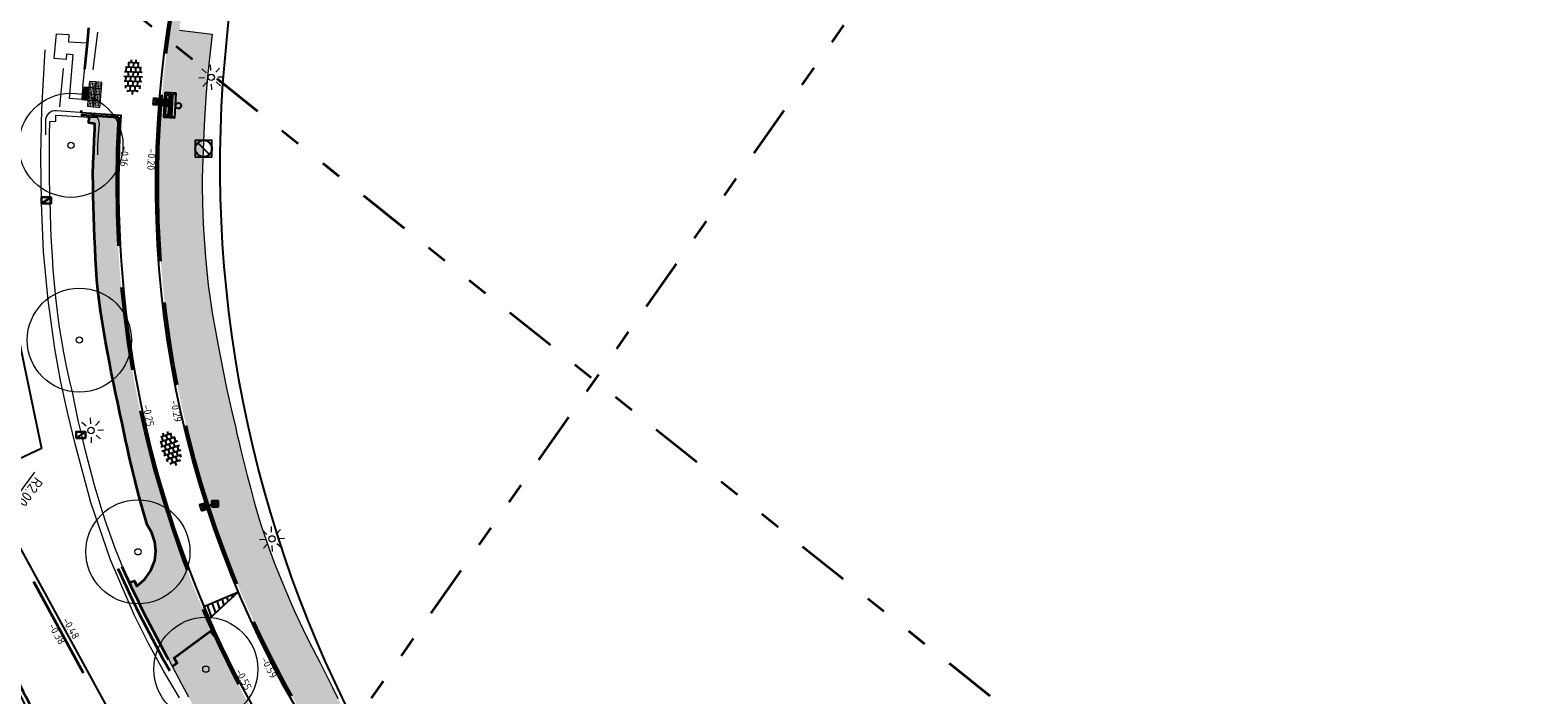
# Model space of a CAD drawing. Header units: metres. Extents: x -1 to 222837, y -2 to 853657.
# Tile 85 of 256: x 110624 to 110696, y 426870 to 426902. Entities that reach past the tile are written whole.
import ezdxf
from ezdxf.enums import TextEntityAlignment as Align

# ---------------------------------------------------------------- set-up
doc = ezdxf.new("R2010")
doc.units = ezdxf.units.M
doc.header["$XCLIPFRAME"] = 0
for name, pattern in [('AL-TEKENBLADGRENS', [11.5, 2.5, -1.5, 1, -1.5, 1, -1.5, 2.5]), ('RI-HWA_KOLKAANSLUITING', [4.3, 2.5, -1.8]), ('VH-OPSLUITBAND_100X200', [16, 8, -2, 4, -2]), ('VH-TROTTOIRBAND_130-150', [15, 5, -2, 2, -2, 2, -2]), ('XX-HIDDEN', [4, 2, -2])]:
    doc.linetypes.add(name, pattern=pattern)
for name, color, linetype, lineweight in [('A-TXT-T25', 7, 'Continuous', 25), ('B-ALG', 8, 'Continuous', 5), ('B-GRN-BOOM', 74, 'Continuous', 15), ('B-GRS-WERKGRENS', 4, 'WERKGRENS', 25), ('B-GV-GR-BOOM-S', 95, 'Continuous', 13), ('B-Lichtmast', 8, 'Continuous', 5), ('B-OI-RI-GWA_KOLK-S', 30, 'Continuous', 30), ('B-WE-IE-TERREINAFSCHEIDING_KUNSTMATIG_HEKWERK-G', 22, 'IE-TERREINAFSCHEIDING-KUNSTMATIG', 13), ('B-WE-RI-PUT_BETON-S', 8, 'Continuous', 25), ('N-WE-GR-BOS-A', 42, 'Continuous', 18), ('N-WE-GR-GROENVOORZIENING-G', 80, 'Continuous', 35), ('N-WE-IE-MEUBILAIR_WEGMEUBILAIR_AFVALBAK-S', 7, 'Continuous', 25), ('N-WE-RI-HWA_KOLK-S', 150, 'Continuous', 25), ('N-WE-VH-KANTOPSLUITING_OPSLUITBAND_100X200-G VOETPAD', 150, 'VH-OPSLUITBAND_100X200', 35), ('N-WE-VH-KANTOPSLUITING_RWSBAND-G', 210, 'VH-TROTTOIRBAND_130-150', 35), ('N-WE-VH-KANTOPSLUITING_VOORKANT OB 100X200', 7, 'Continuous', 25), ('N-WE-VH-KANTOPSLUITING_VOORKANT RWS-BAND', 7, 'Continuous', 25), ('N-WE-VH-MATERIAALGRENS-G', 7, 'XX-HIDDEN', 35), ('N-WE-VH-VERHARDING_ASFALT-G', 7, 'Continuous', 35), ('N-WE-VH-VERHARDING_TEGEL-S', 7, 'Continuous', 25), ('N-WE-VW-BLINDENGELEIDEROUTE-Geleidetegel_G', 30, 'Continuous', 18), ('N-WE-VW-BLINDENGELEIDEROUTE-noppentetegel_G', 30, 'Continuous', 18), ('Openbaar_verlichtingsobject', 1, 'Continuous', 0), ('X-XX-AL-HOOGTELABEL-T25', 7, 'Continuous', 25), ('X-XX-AL-TEKENBLADGRENS-G blad 2', 7, 'AL-TEKENBLADGRENS', 35)]:
    doc.layers.add(name, color=color, linetype=linetype, lineweight=lineweight)
for name, color, linetype in [('Bestaande haag', 102, 'Continuous'), ('N-ONTWERP', 1, 'Continuous'), ('X-REF', 7, 'Continuous')]:
    doc.layers.add(name, color=color, linetype=linetype)
doc.layers.add('N-WE-RI-HWA_KOLKAANSLUITING-G', color=7, linetype='RI-HWA_KOLKAANSLUITING', lineweight=25, true_color=0x0078f0)
doc.styles.add('NLCS-ISO', font='NLCS-ISO.ttf')
doc.styles.add('NLCS-ISO-ANNOTATIEF-T25', font='NLCS-ISO.ttf', dxfattribs={"height": 2.5})
doc.styles.add('NLCS-ISO-M1000-T25', font='NLCS-ISO.ttf')
doc.linetypes.add('IE-TERREINAFSCHEIDING-KUNSTMATIG', pattern='A,4,[82,NLCS.shx,S=0.75,R=90,X=0,Y=0],4,-2', length=10)
doc.linetypes.add('WERKGRENS', pattern='A,2.5,-1,[133,ltypeshp.shx,S=1,R=0,X=-1,Y=0],-1,2.5', length=7)
doc.dimstyles.new('NLCS-ANNOTATIEF-T25-PIJL', dxfattribs={"dimtxt": 2.5, "dimasz": 2.5, "dimexe": 2, "dimexo": 2, "dimgap": 0.7, "dimtad": 1, "dimzin": 0, "dimdsep": 46, "dimtxsty": 'NLCS-ISO-ANNOTATIEF-T25', "dimcen": 0, "dimdle": 2, "dimclrd": 256, "dimclre": 256, "dimclrt": 256, "dimadec": 5, "dimazin": 0, "dimtfac": 1, "dimtofl": 0, "dimtmove": 1, "dimatfit": 0, "dimfxl": 2, "dimfxlon": 1, "dimtfillclr": 254, "dimtolj": 1, "dimtzin": 0, "dimlwd": 18, "dimlwe": 18, "dimarcsym": 0})
picture_1 = doc.add_image_def('image1.ecw', size_in_pixel=(400001, 250001))
picture_2 = doc.add_image_def('image2.ecw', size_in_pixel=(120000, 80000))
pattern_1 = [(0, (0, 0), (0.2, 0.2), [0.24, -0.16]), (90, (0.12, -0.08), (-0.8, 5e-17), [0.16, -0.24]), (90, (0.32, 0.12), (-0.8, 5e-17), [0.16, -0.24]), (90, (0.52, -0.04), (-0.8, 5e-17), [0.08, -0.32]), (90, (0.72, 0.16), (-0.8, 5e-17), [0.08, -0.32])]

# ---------------------------------------------------------------- blocks, each defined once
blk = doc.blocks.new('SVH-TEGEL_300X300_DUN_HALFST-SO')
for p, q in [((-5.66, 0), (-4.5, 0)), ((-4.89, 1.5), (-4.5, 1.5)), ((-4.5, -1.8), (-4.5, 1.8)), ((-4.5, 0.75), (-3, 0.75)), ((-3.7, 2.25), (-3, 2.25)), ((-3, -2.52), (-3, 2.52)), ((-3, 1.5), (-1.5, 1.5)), ((-3, 0), (-1.5, 0)), ((-1.5, -2.87), (-1.5, 2.87)), ((-1.5, 2.25), (0, 2.25)), ((-1.5, 0.75), (0, 0.75)), ((0, -2.97), (0, 2.97)), ((0, 1.5), (1.5, 1.5)), ((0, 0), (1.5, 0)), ((1.5, -2.87), (1.5, 2.87)), ((1.5, 2.25), (3, 2.25)), ((1.5, 0.75), (3, 0.75)), ((3, -2.52), (3, 2.52)), ((3, 1.5), (4.5, 1.5)), ((3, 0), (4.5, 0)), ((4.5, -1.8), (4.5, 1.8)), ((4.5, 0.75), (5.48, 0.75)), ((-4.89, -1.5), (-4.5, -1.5)), ((-4.5, -0.75), (-3, -0.75)), ((-3.7, -2.25), (-3, -2.25)), ((-3, -1.5), (-1.5, -1.5)), ((-1.5, -0.75), (0, -0.75)), ((-1.5, -2.25), (0, -2.25)), ((0, -1.5), (1.5, -1.5)), ((1.5, -0.75), (3, -0.75)), ((1.5, -2.25), (3, -2.25)), ((3, -1.5), (4.5, -1.5)), ((4.5, -0.75), (5.48, -0.75))]:
    blk.add_line(p, q)
at = {"style": 'NLCS-ISO'}
blk.add_attdef('FORMAAT', text='', height=1.8, dxfattribs=at).set_placement((-5.76, 0), align=Align.MIDDLE_RIGHT)
blk.add_attdef('KLEUR', text='', height=1.8, dxfattribs=at).set_placement((5.58, 0), align=Align.MIDDLE_LEFT)
at = {"style": 'NLCS-ISO', "flags": 1}
blk.add_attdef('FUNCTIE', text='', height=1.8, dxfattribs=at).set_placement((0.12, -3.58), align=Align.MIDDLE_CENTER)
blk = doc.blocks.new('SGR-BOOM_01')
at = {"layer": 'B-GRN-BOOM'}
for radius in [2.5, 0.15]:
    blk.add_circle((0, 0), radius, dxfattribs=at)
blk = doc.blocks.new('B-SRI-KOLK_TROTTOIR-SO')
at = {"color": 0}
blk.add_line((-1.125, 0), (1.125, 1.5), dxfattribs=at)
blk.add_3dface([(-1.125, 0), (1.125, 0), (1.125, 1.5), (-1.125, 1.5)], dxfattribs=at)
blk = doc.blocks.new('N-SRI-KOLK_STRAAT_300X300-SO')
h = blk.add_hatch(color=256)
h.dxf.hatch_style = 1
h.paths.add_polyline_path([(0, 0.75), (0.75, 1.5), (-0.75, 1.5)])
h.paths.add_polyline_path([(-0.75, 0), (0.75, 0), (0, 0.75)])
for p, q in [((-0.75, 0), (0.75, 1.5)), ((0.75, 0), (-0.75, 1.5))]:
    blk.add_line(p, q)
at = {"flags": 128}
blk.add_lwpolyline([(-0.75, 0), (0.75, 0), (0.75, 1.5), (-0.75, 1.5)], close=True, dxfattribs=at)
blk = doc.blocks.new('B-SRI-KOLK_STRAAT_300X300-SO')
at = {"color": 0}
for p, q in [((-0.75, 0), (0.75, 1.5)), ((0.75, 0), (-0.75, 1.5))]:
    blk.add_line(p, q, dxfattribs=at)
blk.add_3dface([(-0.75, 0), (0.75, 0), (0.75, 1.5), (-0.75, 1.5)], dxfattribs=at)
blk = doc.blocks.new('afvalbak')
at = {"layer": 'N-WE-IE-MEUBILAIR_WEGMEUBILAIR_AFVALBAK-S', "linetype": 'Continuous'}
for p, q in [((3, -0.68), (-3, -0.68)), ((-2.55, -1.46), (-3, -0.68)), ((-2.55, -1.89), (-3, -3.31)), ((3, -3.31), (-3, -3.31)), ((2.55, -1.46), (-2.55, -1.46)), ((-2.55, -1.89), (-2.55, -1.46)), ((2.55, -1.89), (-2.55, -1.89)), ((-2.26, -2.23), (-2.5, -2.97)), ((2.5, -2.97), (-2.5, -2.97)), ((2.26, -2.23), (-2.26, -2.23)), ((2.26, -2.23), (2.5, -2.97)), ((2.55, -1.46), (3, -0.68)), ((2.55, -1.89), (2.55, -1.46)), ((2.55, -1.89), (3, -3.31))]:
    blk.add_line(p, q, dxfattribs=at)
at = {"layer": 'N-WE-IE-MEUBILAIR_WEGMEUBILAIR_AFVALBAK-S'}
for p, q in [((-3, -0.68), (-3, -3.31)), ((3, -0.68), (3, -3.31))]:
    blk.add_line(p, q, dxfattribs=at)
at = {"layer": 'N-WE-IE-MEUBILAIR_WEGMEUBILAIR_AFVALBAK-S', "linetype": 'Continuous'}
blk.add_ellipse((0, 0), major_axis=(0.481, 0.481), ratio=1, start_param=5.497787, end_param=11.780972, dxfattribs=at)
blk = doc.blocks.new('B-SRI-PUT_BETON-SO')
blk.add_line((-1.41, -1.41), (1.41, 1.41))
at = {"lineweight": -3, "flags": 128}
blk.add_lwpolyline([(2, -2), (2, 2), (-2, 2), (-2, -2)], close=True, dxfattribs=at)
at = {"lineweight": -3}
blk.add_circle((0, 0), 2, dxfattribs=at)
blk = doc.blocks.new('*D1815')
at = {"layer": 'A-TXT-T25', "linetype": 'Continuous', "lineweight": 18, "transparency": 16777216}
blk.add_line((110623.979, 426880.77), (110622.623, 426878.937), dxfattribs=at)
at = {"layer": 'A-TXT-T25', "transparency": 16777216}
blk.add_solid([(110622.69, 426878.887), (110622.556, 426878.987), (110622.326, 426878.535)], dxfattribs=at)
at = {"layer": 'Defpoints', "color": 0, "transparency": 16777216}
for p in [(110622.326, 426878.535), (110621.137, 426876.927)]:
    blk.add_point(p, dxfattribs=at)
at = {"layer": 'A-TXT-T25', "transparency": 16777216, "insert": (110623.763, 426879.823), "char_height": 0.5, "attachment_point": 5, "rotation": 233.51806, "style": 'NLCS-ISO-ANNOTATIEF-T25'}
blk.add_mtext('\\A1;R2.00', dxfattribs=at)
blk = doc.blocks.new('bestaand lichtmast')
at = {"layer": 'B-Lichtmast'}
for p, q in [((-2.22, 2.02), (-1.2, 1.09)), ((-0.08, 1.62), (-0.14, 3)), ((1.09, 1.2), (2.02, 2.22)), ((1.62, 0.08), (3, 0.14)), ((-3, -0.14), (-1.62, -0.08)), ((-2.02, -2.22), (-1.09, -1.2)), ((0.14, -3), (0.08, -1.62)), ((1.2, -1.09), (2.22, -2.02))]:
    blk.add_line(p, q, dxfattribs=at)
blk.add_circle((0, 0), 0.77, dxfattribs=at)
blk = doc.blocks.new('Noppentegel')
at = {"layer": 'N-WE-VW-BLINDENGELEIDEROUTE-noppentetegel_G', "transparency": 33554585, "flags": 128}
blk.add_lwpolyline([(0, 0.3), (0.3, 0.3), (0.3, 0), (0, 0)], close=True, dxfattribs=at)
at = {"layer": 'N-WE-VW-BLINDENGELEIDEROUTE-noppentetegel_G', "transparency": 33554585}
for centre in [(0.075, 0.225), (0.075, 0.15), (0.075, 0.075), (0.15, 0.225), (0.15, 0.15), (0.15, 0.075), (0.225, 0.225), (0.225, 0.15), (0.225, 0.075)]:
    blk.add_circle(centre, 0.01, dxfattribs=at)
blk = doc.blocks.new('Geleidetegel')
at = {"layer": 'N-WE-VW-BLINDENGELEIDEROUTE-Geleidetegel_G', "transparency": 33554585, "flags": 128}
for points in [[(0, 0.3), (0.3, 0.3), (0.3, 0), (0, 0)], [(0.032, 0.292), (0.028, 0.292), (0.028, 0.008), (0.032, 0.008)], [(0.092, 0.292), (0.088, 0.292), (0.088, 0.008), (0.092, 0.008)], [(0.152, 0.292), (0.148, 0.292), (0.148, 0.008), (0.152, 0.008)], [(0.212, 0.292), (0.208, 0.292), (0.208, 0.008), (0.212, 0.008)], [(0.272, 0.292), (0.268, 0.292), (0.268, 0.008), (0.272, 0.008)]]:
    blk.add_lwpolyline(points, close=True, dxfattribs=at)

msp = doc.modelspace()

# ---------------------------------------------------------------- hatches: boundary and pattern name
at = {"layer": 'Bestaande haag', "transparency": 33554508}
h = msp.add_hatch(dxfattribs=at)
h.set_pattern_fill('AGW-GROND_ZAVEL', color=256, scale=0.7, angle=182, style=0, pattern_type=2)
h.set_pattern_definition([(143.37829234, (181666.21004, 479631.22753), (-0.30823968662, 0.05466530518), [0.28, -0.28])])
h.paths.add_polyline_path([(110632.6233, 426872.9141), (110632.599, 426872.902), (110632.442, 426873.135), (110630.69, 426871.831), (110630.827, 426871.596), (110630.602, 426871.432), (110631.065, 426870.548), (110631.3808, 426869.9631), (110631.7018, 426869.3811), (110632.028, 426868.802), (110632.3599, 426868.225), (110632.6969, 426867.651), (110633.039, 426867.08), (110633.4759, 426866.3894), (110633.9259, 426865.7073), (110634.389, 426865.034), (110634.7807, 426864.4853), (110635.1811, 426863.943), (110635.59, 426863.407), (110635.9921, 426862.8752), (110636.3975, 426862.3459), (110636.806, 426861.819), (110637.2152, 426861.2978), (110637.6275, 426860.7792), (110638.043, 426860.263), (110638.457, 426859.7348), (110638.8784, 426859.2124), (110639.307, 426858.696), (110639.7381, 426858.191), (110640.1761, 426857.6919), (110640.621, 426857.199), (110641.0641, 426856.6908), (110641.5175, 426856.1917), (110641.981, 426855.702), (110642.5521, 426855.125), (110643.1373, 426854.5623), (110643.736, 426854.014), (110644.2238, 426853.5634), (110644.7189, 426853.1207), (110645.221, 426852.686), (110645.7319, 426852.258), (110646.2496, 426851.8383), (110646.774, 426851.427), (110647.3975, 426850.9032), (110647.946, 426850.492), (110648.0823, 426850.3737), (110648.2179, 426850.2547), (110648.353, 426850.135), (110648.6156, 426849.9304), (110648.8762, 426849.7234), (110649.135, 426849.514), (110649.3957, 426849.2991), (110649.6544, 426849.0817), (110649.911, 426848.862), (110650.1672, 426848.639), (110650.4266, 426848.4196), (110650.689, 426848.204), (110650.9429, 426848.0012), (110651.1996, 426847.8018), (110651.459, 426847.606), (110651.716, 426847.3831), (110651.9773, 426847.1654), (110652.243, 426846.953), (110652.5065, 426846.7508), (110652.7738, 426846.5538), (110653.045, 426846.362), (110653.2993, 426846.1533), (110653.554, 426845.9449), (110653.809, 426845.737), (110654.0736, 426845.5219), (110654.3386, 426845.3072), (110654.604, 426845.093), (110654.7437, 426845.0001), (110655.1253, 426845.4728), (110649.012, 426850.407), (110648.4963, 426850.8314), (110647.9853, 426851.2614), (110647.479, 426851.697), (110646.9792, 426852.1366), (110646.4841, 426852.5816), (110645.994, 426853.032), (110645.4951, 426853.4851), (110645.0087, 426853.9516), (110644.535, 426854.431), (110644.0766, 426854.9207), (110643.6315, 426855.4224), (110643.2, 426855.936), (110642.7617, 426856.4391), (110642.3326, 426856.9502), (110641.913, 426857.469), (110641.5018, 426857.9969), (110641.1005, 426858.5323), (110640.709, 426859.075), (110640.3159, 426859.6136), (110639.9276, 426860.1556), (110639.544, 426860.701), (110639.1696, 426861.2434), (110638.7999, 426861.7891), (110638.435, 426862.338), (110638.0723, 426862.9146), (110637.7196, 426863.4973), (110637.377, 426864.086), (110637.0497, 426864.6713), (110636.7323, 426865.262), (110636.425, 426865.858), (110636.119, 426866.4523), (110635.9779, 426866.7269, -0.0338756)])
at = {"layer": 'N-ONTWERP'}
h = msp.add_hatch(dxfattribs=at)
h.set_pattern_fill('LINE', color=256, scale=0.08, angle=109.164147)
h.set_pattern_definition([(109.16415, (110744.19391, 426867.27366), (-0.2399238, -0.083382), [])])
h.paths.add_polyline_path([(110633.772, 426875.0196), (110632.3693, 426873.7261), (110632.1144, 426874.318)])
at = {"layer": 'N-WE-GR-BOS-A', "transparency": 33554559}
h = msp.add_hatch(dxfattribs=at)
h.set_pattern_fill('AGR-BOSPLANTSOEN', color=102, scale=0.2, style=0, pattern_type=2)
h.set_pattern_definition(pattern_1)
h.paths.add_polyline_path([(110631.587, 426884.62), (110631.4478, 426885.2728), (110631.3111, 426885.9261), (110631.177, 426886.58), (110631.0453, 426887.2308), (110630.9276, 426887.8842), (110630.824, 426888.54), (110630.734, 426889.2013), (110630.6584, 426889.8644), (110630.597, 426890.529), (110630.5497, 426891.1965), (110630.51, 426891.8646), (110630.478, 426892.533), (110630.4538, 426893.1975), (110630.4371, 426893.8622), (110630.428, 426894.527), (110630.4369, 426895.1924), (110630.4509, 426895.8578), (110630.47, 426896.523), (110630.4945, 426897.1956), (110630.5241, 426897.8679), (110630.559, 426898.54), (110630.6179, 426899.2126), (110630.6832, 426899.8846), (110630.755, 426900.556), (110630.8309, 426901.2078), (110630.9129, 426901.8588), (110631.001, 426902.509), (110631.1054, 426903.1784), (110631.21, 426903.8477), (110631.315, 426904.517), (110631.4174, 426905.1677), (110631.52, 426905.8184), (110631.623, 426906.469), (110631.7441, 426907.1203), (110631.8718, 426907.7703), (110632.006, 426908.419), (110632.1478, 426909.0712), (110632.2961, 426909.7218), (110632.3796, 426910.0718, 0.2300297), (110638.3262, 426866.7844), (110638.254, 426866.921), (110637.947, 426867.515), (110637.6407, 426868.1093), (110637.335, 426868.704), (110637.032, 426869.295), (110636.7297, 426869.8863), (110636.428, 426870.478), (110636.1406, 426871.0826), (110635.8532, 426871.6873), (110635.566, 426872.292), (110635.2806, 426872.8933), (110634.9952, 426873.4946), (110634.71, 426874.096), (110634.4409, 426874.7138), (110634.1842, 426875.3369), (110633.94, 426875.965), (110633.7124, 426876.5864), (110633.4971, 426877.2122), (110633.294, 426877.842), (110633.0975, 426878.4754), (110632.9099, 426879.1114), (110632.731, 426879.75), (110632.5615, 426880.3891), (110632.4008, 426881.0305), (110632.249, 426881.674), (110632.0225, 426882.6547), (110631.8018, 426883.6367)])
h = msp.add_hatch(dxfattribs=at)
h.set_pattern_fill('AGR-BOSPLANTSOEN', color=102, scale=0.2, style=0, pattern_type=2)
h.set_pattern_definition(pattern_1)
h.paths.add_polyline_path([(110633.0521, 426885.5401), (110632.9224, 426886.1974), (110632.799, 426886.856), (110632.6951, 426887.3779), (110632.5991, 426887.9012), (110632.511, 426888.426), (110632.4106, 426889.093), (110632.3229, 426889.7617), (110632.248, 426890.432), (110632.1897, 426891.096), (110632.1397, 426891.7607), (110632.098, 426892.426), (110632.0646, 426893.0947), (110632.0396, 426893.7637), (110632.023, 426894.433), (110632.0337, 426894.8991), (110632.0464, 426895.3651), (110632.061, 426895.831), (110632.0909, 426896.6389), (110632.1265, 426897.4466), (110632.168, 426898.254), (110632.2239, 426899.0104), (110632.2886, 426899.7661), (110632.362, 426900.521), (110632.4078, 426900.9517), (110632.4565, 426901.382), (110632.508, 426901.812), (110630.9327, 426902.0049), (110630.9129, 426901.8588), (110630.8309, 426901.2078), (110630.755, 426900.556), (110630.6832, 426899.8846), (110630.6179, 426899.2126), (110630.559, 426898.54), (110630.5241, 426897.8679), (110630.4945, 426897.1956), (110630.47, 426896.523), (110630.4509, 426895.8578), (110630.4369, 426895.1924), (110630.428, 426894.527), (110630.4371, 426893.8622), (110630.4538, 426893.1975), (110630.478, 426892.533), (110630.51, 426891.8646), (110630.5497, 426891.1965), (110630.597, 426890.529), (110630.6584, 426889.8644), (110630.734, 426889.2013), (110630.824, 426888.54), (110630.9276, 426887.8842), (110631.0453, 426887.2308), (110631.177, 426886.58), (110631.3111, 426885.9261), (110631.4478, 426885.2728), (110631.587, 426884.62), (110631.8018, 426883.6367), (110632.0225, 426882.6547), (110632.249, 426881.674), (110632.4008, 426881.0305), (110632.5615, 426880.3891), (110632.731, 426879.75), (110632.9099, 426879.1114), (110633.0975, 426878.4754), (110633.294, 426877.842), (110633.4971, 426877.2122), (110633.7124, 426876.5864), (110633.94, 426875.965), (110634.1842, 426875.3369), (110634.4409, 426874.7138), (110634.71, 426874.096), (110634.9952, 426873.4946), (110635.2806, 426872.8933), (110635.566, 426872.292), (110635.8532, 426871.6873), (110636.1406, 426871.0826), (110636.428, 426870.478), (110636.7297, 426869.8863), (110637.032, 426869.295), (110637.335, 426868.704), (110637.6407, 426868.1093), (110637.947, 426867.515), (110638.254, 426866.921), (110638.3262, 426866.7844, 0.0743261), (110648.2627, 426855.8383), (110650.312, 426854.163), (110649.855, 426854.5513), (110649.4026, 426854.945), (110648.955, 426855.344), (110648.4783, 426855.7796), (110648.0073, 426856.2213), (110647.542, 426856.669), (110647.1872, 426857.0545), (110646.8359, 426857.4432), (110646.488, 426857.835), (110646.0071, 426858.3884), (110645.533, 426858.9478), (110645.066, 426859.513), (110644.6634, 426860.0148), (110644.2684, 426860.5225), (110643.881, 426861.036), (110643.4939, 426861.5656), (110643.1148, 426862.1009), (110642.744, 426862.642), (110642.3689, 426863.1829), (110642.0019, 426863.7292), (110641.643, 426864.281), (110641.3084, 426864.812), (110640.9814, 426865.3477), (110640.662, 426865.888), (110640.3388, 426866.4689), (110640.0202, 426867.0522), (110639.706, 426867.638), (110639.4006, 426868.218), (110639.0996, 426868.8004), (110638.803, 426869.385), (110638.5469, 426869.9038), (110638.2893, 426870.4218), (110638.03, 426870.939), (110637.691, 426871.6094), (110637.3493, 426872.2784), (110637.005, 426872.946), (110636.7311, 426873.521), (110636.4651, 426874.0997), (110636.207, 426874.682), (110635.9602, 426875.2601), (110635.7211, 426875.8415), (110635.49, 426876.426), (110635.2615, 426877.0331), (110635.0468, 426877.6452), (110634.846, 426878.262), (110634.6749, 426878.829), (110634.5155, 426879.3994), (110634.368, 426879.973), (110634.1934, 426880.6123), (110634.0267, 426881.2536), (110633.868, 426881.897), (110633.7832, 426882.2554), (110633.7009, 426882.6144), (110633.621, 426882.974), (110633.4708, 426883.6093), (110633.3264, 426884.246), (110633.188, 426884.884)])
h = msp.add_hatch(dxfattribs=at)
h.set_pattern_fill('AGR-BOSPLANTSOEN', color=102, scale=0.2, style=0, pattern_type=2)
h.set_pattern_definition(pattern_1)
edge = h.paths.add_edge_path()
edge.add_line((110632.599, 426872.902), (110632.6233, 426872.9141))
edge.add_arc((110679.909, 426894.549), 52, 176.396518, 204.585796, ccw=False)
edge.add_line((110628.0118, 426897.8172), (110627.1653, 426897.8621))
edge.add_line((110627.1653, 426897.8621), (110626.9791, 426897.8266))
edge.add_line((110626.9791, 426897.8266), (110626.986, 426897.816))
edge.add_line((110626.986, 426897.816), (110626.601, 426897.821))
edge.add_line((110626.601, 426897.821), (110626.586, 426897.549))
edge.add_line((110626.586, 426897.549), (110626.877, 426897.513))
edge.add_line((110626.877, 426897.513), (110626.871, 426897.263))
edge.add_line((110626.871, 426897.263), (110626.8432, 426896.7165))
edge.add_line((110626.8432, 426896.7165), (110626.819, 426896.1698))
edge.add_line((110626.819, 426896.1698), (110626.7982, 426895.623))
edge.add_line((110626.7982, 426895.623), (110626.781, 426895.076))
edge.add_line((110626.781, 426895.076), (110626.787, 426894.5674))
edge.add_line((110626.787, 426894.5674), (110626.7959, 426894.0589))
edge.add_line((110626.7959, 426894.0589), (110626.808, 426893.5504))
edge.add_line((110626.808, 426893.5504), (110626.823, 426893.042))
edge.add_line((110626.823, 426893.042), (110626.8408, 426892.5403))
edge.add_line((110626.8408, 426892.5403), (110626.8616, 426892.0387))
edge.add_line((110626.8616, 426892.0387), (110626.8853, 426891.5373))
edge.add_line((110626.8853, 426891.5373), (110626.912, 426891.036))
edge.add_line((110626.912, 426891.036), (110626.94, 426890.5301))
edge.add_line((110626.94, 426890.5301), (110626.9775, 426890.0249))
edge.add_line((110626.9775, 426890.0249), (110627.0245, 426889.5205))
edge.add_line((110627.0245, 426889.5205), (110627.081, 426889.017))
edge.add_line((110627.081, 426889.017), (110627.1456, 426888.5237))
edge.add_line((110627.1456, 426888.5237), (110627.2194, 426888.0316))
edge.add_line((110627.2194, 426888.0316), (110627.3022, 426887.541))
edge.add_line((110627.3022, 426887.541), (110627.394, 426887.052))
edge.add_line((110627.394, 426887.052), (110627.4802, 426886.5571))
edge.add_line((110627.4802, 426886.5571), (110627.5705, 426886.063))
edge.add_line((110627.5705, 426886.063), (110627.6647, 426885.5696))
edge.add_line((110627.6647, 426885.5696), (110627.763, 426885.077))
edge.add_line((110627.763, 426885.077), (110627.8648, 426884.5875))
edge.add_line((110627.8648, 426884.5875), (110627.9706, 426884.0988))
edge.add_line((110627.9706, 426884.0988), (110628.0803, 426883.6109))
edge.add_line((110628.0803, 426883.6109), (110628.194, 426883.124))
edge.add_line((110628.194, 426883.124), (110628.2717, 426882.7217))
edge.add_line((110628.2717, 426882.7217), (110628.3529, 426882.32))
edge.add_line((110628.3529, 426882.32), (110628.4377, 426881.9191))
edge.add_line((110628.4377, 426881.9191), (110628.526, 426881.519))
edge.add_line((110628.526, 426881.519), (110628.6621, 426880.9332))
edge.add_line((110628.6621, 426880.9332), (110628.8058, 426880.3492))
edge.add_line((110628.8058, 426880.3492), (110628.9571, 426879.7671))
edge.add_line((110628.9571, 426879.7671), (110629.116, 426879.187))
edge.add_line((110629.116, 426879.187), (110629.383, 426878.238))
edge.add_line((110629.383, 426878.238), (110629.6146, 426877.8523))
edge.add_line((110629.6146, 426877.8523), (110629.7564, 426877.4253))
edge.add_line((110629.7564, 426877.4253), (110629.8016, 426876.9777))
edge.add_line((110629.8016, 426876.9777), (110629.748, 426876.531))
edge.add_line((110629.748, 426876.531), (110629.5696, 426876.0497))
edge.add_line((110629.5696, 426876.0497), (110629.2771, 426875.6279))
edge.add_line((110629.2771, 426875.6279), (110628.889, 426875.292))
edge.add_line((110628.889, 426875.292), (110628.781, 426875.557))
edge.add_line((110628.781, 426875.557), (110628.506, 426875.476))
edge.add_line((110628.506, 426875.476), (110628.5115, 426875.4627))
edge.add_line((110628.5115, 426875.4627), (110630.602, 426871.432))
edge.add_line((110630.602, 426871.432), (110630.827, 426871.596))
edge.add_line((110630.827, 426871.596), (110630.69, 426871.831))
edge.add_line((110630.69, 426871.831), (110632.442, 426873.135))
edge.add_line((110632.442, 426873.135), (110632.599, 426872.902))
edge = h.paths.add_edge_path()
edge.add_line((110643.6315, 426855.4224), (110643.8326, 426855.1957))
edge.add_line((110643.8326, 426855.1957), (110644.6923, 426856.2895))
edge.add_arc((110679.909, 426894.549), 52, 212.346542, 227.371321, ccw=False)
edge.add_line((110635.9779, 426866.7269), (110636.119, 426866.4523))
edge.add_line((110636.119, 426866.4523), (110636.425, 426865.858))
edge.add_line((110636.425, 426865.858), (110636.7323, 426865.262))
edge.add_line((110636.7323, 426865.262), (110637.0497, 426864.6713))
edge.add_line((110637.0497, 426864.6713), (110637.377, 426864.086))
edge.add_line((110637.377, 426864.086), (110637.7196, 426863.4973))
edge.add_line((110637.7196, 426863.4973), (110638.0723, 426862.9146))
edge.add_line((110638.0723, 426862.9146), (110638.435, 426862.338))
edge.add_line((110638.435, 426862.338), (110638.7999, 426861.7891))
edge.add_line((110638.7999, 426861.7891), (110639.1696, 426861.2434))
edge.add_line((110639.1696, 426861.2434), (110639.544, 426860.701))
edge.add_line((110639.544, 426860.701), (110639.9276, 426860.1556))
edge.add_line((110639.9276, 426860.1556), (110640.3159, 426859.6136))
edge.add_line((110640.3159, 426859.6136), (110640.709, 426859.075))
edge.add_line((110640.709, 426859.075), (110641.1005, 426858.5323))
edge.add_line((110641.1005, 426858.5323), (110641.5018, 426857.9969))
edge.add_line((110641.5018, 426857.9969), (110641.913, 426857.469))
edge.add_line((110641.913, 426857.469), (110642.3326, 426856.9502))
edge.add_line((110642.3326, 426856.9502), (110642.7617, 426856.4391))
edge.add_line((110642.7617, 426856.4391), (110643.2, 426855.936))
edge.add_line((110643.2, 426855.936), (110643.6315, 426855.4224))

# ---------------------------------------------------------------- linework, layer by layer
at = {"layer": 'B-ALG', "flags": 128}
msp.add_lwpolyline([(110626.2502, 426898.6702), (110625.6504, 426898.7227), (110625.834, 426900.819), (110625.5206, 426900.849), (110625.494, 426900.5897), (110624.9143, 426900.6494), (110625.0359, 426901.8362), (110625.63, 426901.7927), (110625.6022, 426901.4522), (110626.51, 426901.3947), (110626.278, 426899.2897), (110626.2935, 426899.2687)], dxfattribs=at)
at = {"layer": 'B-ALG'}
for points in [[(110630.932, 426902.005), (110632.508, 426901.812), (110632.4565, 426901.382), (110632.4078, 426900.9517), (110632.362, 426900.521), (110632.2886, 426899.7661), (110632.2239, 426899.0104), (110632.168, 426898.254), (110632.1265, 426897.4466), (110632.0909, 426896.6389), (110632.061, 426895.831), (110632.0464, 426895.3651), (110632.0337, 426894.8991), (110632.023, 426894.433), (110632.0396, 426893.7637), (110632.0646, 426893.0947), (110632.098, 426892.426), (110632.1397, 426891.7607), (110632.1897, 426891.096), (110632.248, 426890.432), (110632.3229, 426889.7617), (110632.4106, 426889.093), (110632.511, 426888.426), (110632.5991, 426887.9012), (110632.6951, 426887.3779), (110632.799, 426886.856), (110632.9224, 426886.1974), (110633.0521, 426885.5401), (110633.188, 426884.884), (110633.3264, 426884.246), (110633.4708, 426883.6093), (110633.621, 426882.974), (110633.7009, 426882.6144), (110633.7832, 426882.2554), (110633.868, 426881.897), (110634.0267, 426881.2536), (110634.1934, 426880.6123), (110634.368, 426879.973), (110634.5155, 426879.3994), (110634.6749, 426878.829), (110634.846, 426878.262), (110635.0468, 426877.6452), (110635.2615, 426877.0331), (110635.49, 426876.426), (110635.7211, 426875.8415), (110635.9602, 426875.2601), (110636.207, 426874.682), (110636.4651, 426874.0997), (110636.7311, 426873.521), (110637.005, 426872.946), (110637.3493, 426872.2784), (110637.691, 426871.6094), (110638.03, 426870.939), (110638.2893, 426870.4218), (110638.5469, 426869.9038)], [(110630.933, 426869.929), (110630.1652, 426871.2198), (110629.4469, 426872.5388), (110628.779, 426873.884), (110627.63, 426876.5631), (110626.681, 426879.3194), (110625.937, 426882.138), (110625.5605, 426883.6495), (110625.2327, 426885.1724), (110624.954, 426886.705), (110624.6276, 426889.0264), (110624.4138, 426891.3609), (110624.313, 426893.703), (110624.2824, 426895.9599), (110624.3241, 426898.2167), (110624.481, 426901.06)], [(110627.0132, 426896.0202), (110627.0254, 426896.4962), (110627.043, 426896.972), (110627.096, 426897.498), (110627.0886, 426897.5832), (110627.0673, 426897.6661), (110627.0328, 426897.7444), (110626.986, 426897.816), (110626.9082, 426897.8965), (110626.8149, 426897.9586), (110626.7106, 426897.9994), (110626.6, 426898.017), (110625.034, 426898.127), (110624.9321, 426898.1285), (110624.8321, 426898.1084), (110624.7387, 426898.0676), (110624.656, 426898.008), (110624.5854, 426897.929), (110624.5339, 426897.8364), (110624.5039, 426897.7347), (110624.497, 426897.629), (110624.5, 426896.969)], [(110631.3808, 426869.9631), (110631.065, 426870.548), (110630.602, 426871.432), (110628.5115, 426875.4627), (110628.3782, 426875.7825), (110628.2532, 426876.0902), (110628.131, 426876.399), (110627.8881, 426877.0214), (110627.6568, 426877.6481), (110627.437, 426878.279), (110627.2289, 426878.9137), (110627.0326, 426879.5521), (110626.848, 426880.194), (110626.6278, 426880.995), (110626.4204, 426881.7994), (110626.226, 426882.607), (110626.0808, 426883.2509), (110625.9438, 426883.8966), (110625.815, 426884.544), (110625.6604, 426885.2017), (110625.5181, 426885.8621), (110625.388, 426886.525), (110625.272, 426887.1797), (110625.168, 426887.8365), (110625.076, 426888.495), (110625.0015, 426889.1611), (110624.9362, 426889.8281), (110624.88, 426890.496), (110624.8333, 426891.1595), (110624.7956, 426891.8235), (110624.767, 426892.488), (110624.7387, 426893.3075), (110624.7174, 426894.1272), (110624.703, 426894.947), (110624.6964, 426895.6163), (110624.6944, 426896.2857), (110624.697, 426896.955), (110624.71, 426897.614), (110625.001, 426897.635), (110624.996, 426897.915), (110626.601, 426897.821), (110626.986, 426897.816)]]:
    msp.add_lwpolyline(points, dxfattribs=at)
at = {"layer": 'B-GRS-WERKGRENS', "flags": 128}
msp.add_lwpolyline([(110696.0424, 426984.6552), (110683.8611, 426993.0575), (110681.5434, 426989.648), (110647.8047, 426943.6556), (110640.0829, 426933.4366), (110631.1128, 426920.9005, 0.1052077), (110625.3199, 426903.2705), (110623.1195, 426903.1135), (110622.8302, 426899.1404), (110622.8257, 426889.069), (110624.314, 426881.9131), (110619.9478, 426879.8593), (110610.3848, 426873.2075), (110605.3942, 426863.2003), (110609.4478, 426861.4866), (110615.1856, 426858.5041), (110624.3283, 426850.7908), (110624.9802, 426851.6022), (110633.8741, 426844.4563), (110643.0504, 426836.1435), (110655.3674, 426823.3669), (110656.8702, 426821.845), (110655.5569, 426820.1319), (110651.9971, 426815.8251), (110661.0857, 426808.031), (110673.7143, 426797.8916), (110678.9933, 426800.935), (110682.0087, 426797.6368), (110681.3441, 426795.8887), (110682.3406, 426793.9995), (110688.6092, 426792.8127), (110694.4162, 426788.3905), (110707.3498, 426779.7534), (110715.9972, 426773.9651), (110732.7151, 426767.339), (110745.7247, 426763.2028), (110771.1914, 426758.373, 0.0609615), (110771.6742, 426758.3185), (110776.6174, 426758.3652, 0.2032449), (110778.0492, 426758.9882), (110779.3918, 426760.4028), (110780.9873, 426760.4434), (110817.1705, 426756.6066), (110816.6589, 426751.3461), (110815.9469, 426746.519), (110856.8361, 426742.5539), (110868.464, 426743.0015), (110903.6966, 426739.1644), (110904.3848, 426743.7349), (110908.755, 426743.0671), (110933.5332, 426740.8075), (110948.0408, 426738.8473), (110947.4256, 426740.8728), (110946.1413, 426744.2355), (110945.7955, 426745.6803), (110945.6322, 426748.1471), (110946.284, 426749.2657), (110950.55, 426751.1074), (110955.1425, 426754.8833), (110957.03, 426770.6443, -0.1858071), (110962.3439, 426783.753), (110989.6664, 426800.1273), (111094.2752, 426788.8928), (111096.9393, 426786.2536), (111113.387, 426770.3931), (111118.0944, 426765.9923), (111122.4936, 426760.6996), (111125.9314, 426762.8446), (111132.5526, 426748.3003), (111130.756, 426746.1019), (111135.8274, 426730.5828), (111138.6736, 426726.3465), (111145.5036, 426725.3036), (111154.9471, 426706.8249), (111165.7603, 426690.152), (111168.851, 426684.8194, -0.4623624), (111168.5963, 426684.1014), (111167.0071, 426683.4965, 0.420484), (111166.7216, 426682.8413), (111168.1987, 426679.1971, 0.4081062), (111168.8402, 426678.9177), (111171.0563, 426679.7624, -0.3865109), (111171.6824, 426679.5171), (111181.5181, 426659.6501, -0.0508334), (111182.4436, 426652.4704), (111182.0314, 426643.923, 0.1424738), (111183.8712, 426635.0932), (111183.4465, 426634.9245, 0.4355486), (111183.181, 426634.2421), (111186.4656, 426627.4501, 0.391009), (111187.0968, 426627.2017), (111187.7695, 426627.4631, -0.6217047), (111188.6778, 426626.8695), (111191.3536, 426623.2086), (111193.4941, 426621.7053, 0.0312453), (111201.9852, 426616.7325), (111203.0999, 426614.7511), (111204.682, 426609.1244), (111214.9386, 426601.3343), (111217.1204, 426598.7395), (111225.8995, 426589.0359), (111234.1322, 426582.7269), (111239.4891, 426579.6722), (111245.6835, 426577.3486), (111253.4749, 426571.9169), (111263.6, 426564.0526), (111282.5854, 426548.9024), (111301.6692, 426532.7467, 0.3053725), (111302.2245, 426532.6856), (111306.0353, 426534.6841, -0.2980823), (111306.5802, 426534.6315), (111324.4609, 426520.2968), (111328.5947, 426517.3176), (111334.5617, 426512.1897), (111347.6676, 426496.9046), (111348.8032, 426495.5161), (111350.8304, 426490.6816), (111350.3674, 426489.5288), (111350.1567, 426488.113), (111358.3017, 426484.7489), (111354.8474, 426480.6644), (111368.3123, 426468.1831), (111377.3553, 426476.996, 0.1363374), (111383.9435, 426482.7516), (111385.2075, 426486.335, 0.1290898), (111392.5323, 426491.085), (111402.9598, 426500.6813), (111414.8163, 426512.1936), (111417.8476, 426515.9853), (111419.2589, 426514.9338), (111421.3759, 426518.0123), (111420.2224, 426518.9196), (111422.81, 426522.1924), (111426.863, 426530.0682, 0.0350706), (111434.8335, 426544.8206), (111439.2413, 426554.0134, -0.0523081), (111448.8827, 426568.1194, -0.040521), (111456.7487, 426576.4924, -0.0466952), (111473.4248, 426590.6198), (111485.5951, 426597.7662, -0.0126767), (111492.9285, 426600.958), (111508.0649, 426606.5204, 0.4105065), (111508.3639, 426607.1562), (111505.5678, 426615.0734, 0.4168207), (111504.9257, 426615.3769, 0.0905865), (111453.5553, 426585.3427, 0.0753554), (111438.7111, 426569.8858), (111431.5958, 426575.2906), (111449.9864, 426597.6332, -0.0167918), (111466.0879, 426610.5482, -0.0557367), (111491.1449, 426625.909), (111496.7623, 426628.282), (111500.0134, 426627.408), (111496.8382, 426635.2441, 0.4365131), (111496.1526, 426635.5043), (111483.8851, 426629.4186), (111469.1011, 426620.6492), (111459.7603, 426613.6987), (111449.6345, 426605.6254), (111441.1156, 426596.9369), (111429.1984, 426582.1603), (111431.0516, 426580.4575), (111406.3855, 426549.5491), (111397.0353, 426537.6586), (111395.2825, 426538.9636), (111392.9955, 426535.9501), (111394.7182, 426534.652), (111385.0563, 426522.0908), (111383.9989, 426523.6376), (111382.3412, 426528.1461), (111377.4375, 426522.2271), (111374.2352, 426518.6692), (111371.5931, 426517.349), (111368.7588, 426516.8835, -0.1652702), (111368.4414, 426516.9363), (111351.2649, 426526.1508), (111324.3951, 426546.666, -0.3657024), (111324.2558, 426547.2959), (111327.3573, 426553.7283), (111318.6307, 426557.5297), (111316.993, 426553.8053, -0.292044), (111316.5453, 426553.5067), (111315.0912, 426553.4777, -0.1776704), (111314.7655, 426553.5899), (111310.1408, 426557.3558), (111311.2887, 426558.5858), (111304.2587, 426562.7405), (111301.5045, 426560.4492), (111295.9509, 426564.4743), (111281.0543, 426575.6912), (111258.9288, 426592.957), (111249.3591, 426601.8548, -0.343865), (111248.8513, 426603.8594), (111251.0811, 426609.1697), (111244.5637, 426612.1342), (111243.3013, 426609.3809, -0.38751), (111240.247, 426608.7097), (111235.9586, 426611.3734), (111222.8523, 426621.7349, -0.1019607), (111210.3565, 426637.5663), (111200.0165, 426658.1073), (111201.4139, 426658.6408), (111199.3001, 426663.2598), (111197.9906, 426662.7333), (111191.4076, 426676.6319), (111174.4849, 426716.3816), (111175.4097, 426716.7231), (111171.0205, 426729.4174), (111175.0412, 426731.185), (111170.1325, 426742.3426), (111166.2238, 426740.4392, -0.410464), (111165.5682, 426740.6918), (111138.6135, 426800.3934), (111133.3697, 426808.996), (111125.2446, 426812.7715), (111122.0804, 426814.7113), (111120.4075, 426811.7274), (111112.4651, 426815.0539), (111113.977, 426818.0228), (111102.5934, 426823.5257), (111102.2145, 426825.6444), (111101.5386, 426826.104), (111098.4509, 426820.0386), (111098.1228, 426816.7559, -0.4783147), (111097.1304, 426815.9869), (111079.7528, 426814.8965), (111037.4827, 426818.9619), (111036.1483, 426820.676), (111025.3219, 426821.8651, -0.5882687), (111024.7204, 426822.5699), (111025.1154, 426826.7463), (111011.1397, 426828.3732), (111010.5098, 426823.377), (110975.0569, 426827.1641, -0.4227405), (110973.7842, 426826.145), (110972.2564, 426826.4378), (110959.5596, 426833.3734), (110958.1603, 426830.409), (110957.3954, 426829.099), (110954.2397, 426830.6759, 0.4177603), (110954.0263, 426831.7812), (110953.0451, 426832.2923), (110947.7288, 426821.8867, 0.3948319), (110948.0794, 426820.5624), (110946.5009, 426817.2404, 0.3462481), (110946.8876, 426815.8708), (110948.0794, 426815.2823), (110932.6313, 426785.3128), (110928.0532, 426787.6811), (110926.0816, 426783.9946), (110917.98, 426788.1352), (110915.9109, 426784.42), (110924.7467, 426780.0296), (110923.0733, 426776.8554, -0.3567778), (110920.2972, 426775.4672), (110916.1875, 426776.0072), (110915.9141, 426771.5714), (110913.7365, 426768.8555), (110905.8767, 426769.8295), (110900.4014, 426769.4949), (110863.1263, 426773.5086), (110863.2476, 426775.3474), (110848.047, 426776.8987), (110848.3121, 426779.5808), (110834.4844, 426781.2506), (110832.1514, 426778.2107), (110815.8574, 426780.0038), (110815.8584, 426779.1503), (110801.2397, 426780.3392), (110782.6093, 426782.222), (110759.4143, 426784.7077), (110754.5988, 426785.9779), (110742.745, 426787.1149, -0.0827147), (110722.469, 426795.3305), (110715.9744, 426799.6762), (110697.6211, 426814.5447), (110698.7305, 426815.8539), (110693.1992, 426820.2996), (110694.4011, 426821.1956), (110690.4312, 426824.4068), (110689.2759, 426823.1938), (110680.9801, 426829.6825), (110667.8024, 426840.4947), (110648.298, 426856.8491), (110644.9707, 426860.4465), (110640.9767, 426865.7977, -0.1510224), (110633.0251, 426899.4367), (110633.3008, 426902.589), (110632.0835, 426902.7381, -0.0338708), (110634.6762, 426913.6872, -0.0642324), (110643.7421, 426928.4733), (110681.0035, 426978.4881), (110692.6868, 426980.9045)], format="xyb", close=True, dxfattribs=at)
at = {"layer": 'B-WE-IE-TERREINAFSCHEIDING_KUNSTMATIG_HEKWERK-G', "elevation": -0.269, "flags": 128}
msp.add_lwpolyline([(110626.995, 426901.903), (110626.782, 426900.0997)], dxfattribs=at)
at = {"layer": 'B-WE-IE-TERREINAFSCHEIDING_KUNSTMATIG_HEKWERK-G', "flags": 128}
msp.add_lwpolyline([(110625.348, 426900.164), (110625.179, 426898.3157)], dxfattribs=at)
at = {"layer": 'N-ONTWERP', "flags": 128}
for points in [[(110633.772, 426875.0196), (110632.3693, 426873.7261), (110632.1144, 426874.318)], [(110632.1144, 426874.318), (110633.772, 426875.0196)]]:
    msp.add_lwpolyline(points, dxfattribs=at)
at = {"layer": 'N-WE-GR-GROENVOORZIENING-G'}
for points in [[(110628.506, 426875.476), (110628.781, 426875.557), (110628.889, 426875.292), (110629.2771, 426875.6279), (110629.5696, 426876.0497), (110629.748, 426876.531), (110629.8016, 426876.9777), (110629.7564, 426877.4253), (110629.6146, 426877.8523), (110629.383, 426878.238), (110629.116, 426879.187), (110628.9571, 426879.7671), (110628.8058, 426880.3492), (110628.6621, 426880.9332), (110628.526, 426881.519), (110628.4377, 426881.9191), (110628.3529, 426882.32), (110628.2717, 426882.7217), (110628.194, 426883.124), (110628.0803, 426883.6109), (110627.9706, 426884.0988), (110627.8648, 426884.5875), (110627.763, 426885.077), (110627.6647, 426885.5696), (110627.5705, 426886.063), (110627.4802, 426886.5571), (110627.394, 426887.052), (110627.3022, 426887.541), (110627.2194, 426888.0316), (110627.1456, 426888.5237), (110627.081, 426889.017), (110627.0245, 426889.5205), (110626.9775, 426890.0249), (110626.94, 426890.5301), (110626.912, 426891.036), (110626.8853, 426891.5373), (110626.8616, 426892.0387), (110626.8408, 426892.5403), (110626.823, 426893.042), (110626.808, 426893.5504), (110626.7959, 426894.0589), (110626.787, 426894.5674), (110626.781, 426895.076), (110626.7982, 426895.623), (110626.819, 426896.1698), (110626.8432, 426896.7165), (110626.871, 426897.263), (110626.877, 426897.513), (110626.586, 426897.549), (110626.601, 426897.821)], [(110632.6233, 426872.9141), (110632.599, 426872.902), (110632.442, 426873.135), (110630.69, 426871.831), (110630.827, 426871.596), (110630.602, 426871.432)]]:
    msp.add_lwpolyline(points, dxfattribs=at)
at = {"layer": 'N-WE-RI-HWA_KOLKAANSLUITING-G', "flags": 128}
for points in [[(110629.8198, 426898.5753), (110630.2975, 426898.5264)], [(110632.0911, 426879.1002), (110632.6417, 426879.2693)]]:
    msp.add_lwpolyline(points, dxfattribs=at)
at = {"layer": 'N-WE-VH-KANTOPSLUITING_OPSLUITBAND_100X200-G VOETPAD', "flags": 128}
for points in [[(110666.351, 426841.051), (110648.2627, 426855.8383, -0.3987522), (110639.574, 426924.097), (110683.7092, 426984.3444)], [(110626.2079, 426897.9443), (110628.0124, 426897.8268, 0.2416846), (110646.9969, 426854.2899), (110665.0938, 426839.4955), (110671.3719, 426834.3631)]]:
    msp.add_lwpolyline(points, format="xyb", dxfattribs=at)
at = {"layer": 'N-WE-VH-KANTOPSLUITING_RWSBAND-G', "flags": 128}
msp.add_lwpolyline([(110629.6642, 426861.4987), (110630.7728, 426860.4938, 0.3726172), (110631.7934, 426860.4703), (110631.8848, 426860.5458, 0.3852854), (110632.036, 426861.5816), (110629.7227, 426865.032, -0.0228577), (110629.0017, 426866.2214), (110622.6997, 426877.7791, 0.2955223), (110620.9986, 426878.7015), (110620.8386, 426878.6891, 0.5129278), (110620.1816, 426877.6057), (110622.2299, 426872.7979, 0.0260183), (110624.0471, 426869.0811), (110624.9759, 426867.4081, 0.0672012)], format="xyb", close=True, dxfattribs=at)
msp.add_lwpolyline([(110628.1782, 426876.2395, 0.0257985), (110630.6611, 426871.3413, 0.0257985)], format="xyb", dxfattribs=at)
at = {"layer": 'N-WE-VH-KANTOPSLUITING_VOORKANT OB 100X200', "flags": 128}
msp.add_lwpolyline([(110666.2877, 426840.9736), (110648.1994, 426855.7609, -0.3987522), (110639.4933, 426924.1561), (110683.6475, 426984.4294)], format="xyb", dxfattribs=at)
at = {"layer": 'N-WE-VH-KANTOPSLUITING_VOORKANT OB 100X200', "ltscale": 0.6, "flags": 128}
msp.add_lwpolyline([(110626.2144, 426898.0441), (110628.1186, 426897.9201, 0.2421935), (110647.0602, 426854.3673), (110665.1484, 426839.58), (110671.4352, 426834.4405)], format="xyb", dxfattribs=at)
at = {"layer": 'N-WE-VH-KANTOPSLUITING_VOORKANT RWS-BAND', "flags": 128}
msp.add_lwpolyline([(110629.514, 426861.3378), (110630.6251, 426860.3307, 0.3726172), (110631.9335, 426860.3007), (110632.025, 426860.3762, 0.3852854), (110632.2187, 426861.7041), (110629.9054, 426865.1545, -0.0228577), (110629.1949, 426866.3267), (110622.8929, 426877.8844, 0.2955223), (110620.9815, 426878.9209), (110620.8215, 426878.9084, 0.5129278), (110619.9792, 426877.5195), (110622.0275, 426872.7116, 0.0260183), (110623.8548, 426868.9743), (110624.7851, 426867.2984, 0.0672589)], format="xyb", close=True, dxfattribs=at)
at = {"layer": 'N-WE-VH-MATERIAALGRENS-G', "flags": 128}
msp.add_lwpolyline([(110626.5703, 426902.1237), (110626.4979, 426901.379), (110626.2857, 426899.2792), (110626.2144, 426898.0441)], dxfattribs=at)
at = {"layer": 'N-WE-VH-VERHARDING_ASFALT-G', "flags": 128}
msp.add_lwpolyline([(110627.9771, 426876.1503, 0.0257985), (110630.4703, 426871.2318)], format="xyb", dxfattribs=at)
at = {"layer": 'X-XX-AL-TEKENBLADGRENS-G blad 2', "color": 4, "flags": 128}
for points in [[(110727.164, 426993.9235), (110631.7001, 426857.8754), (110585.5322, 426890.2711), (110680.9961, 427026.3192)], [(110611.6419, 426916.5299), (110741.4913, 426812.7919), (110706.2878, 426768.7275), (110576.4384, 426872.4654)]]:
    msp.add_lwpolyline(points, close=True, dxfattribs=at)

# ---------------------------------------------------------------- block references
at = {"layer": 'B-GV-GR-BOOM-S', "zscale": 0.5}
for p in [(110625.726, 426896.474, -0.095), (110626.129, 426887.115, -0.175), (110628.942, 426876.945, -0.375)]:
    msp.add_blockref('SGR-BOOM_01', p, dxfattribs=at)
at = {"layer": 'B-GV-GR-BOOM-S'}
msp.add_blockref('SGR-BOOM_01', (110632.204, 426871.307), dxfattribs=at)
at = {"layer": 'B-OI-RI-GWA_KOLK-S', "xscale": 0.1999999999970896, "yscale": 0.1999999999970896, "zscale": 0.1999999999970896}
for name, p in [('B-SRI-KOLK_STRAAT_300X300-SO', (110630.286, 426898.377, -0.286)), ('B-SRI-KOLK_TROTTOIR-SO', (110624.545, 426893.677, -0.25)), ('B-SRI-KOLK_TROTTOIR-SO', (110624.545, 426893.677, -0.25)), ('B-SRI-KOLK_TROTTOIR-SO', (110626.199, 426882.409, -0.385)), ('B-SRI-KOLK_TROTTOIR-SO', (110626.199, 426882.409, -0.385)), ('B-SRI-KOLK_STRAAT_300X300-SO', (110632.644, 426879.1, -0.429))]:
    msp.add_blockref(name, p, dxfattribs=at)
at = {"layer": 'B-WE-RI-PUT_BETON-S', "xscale": 0.2, "yscale": 0.2, "rotation": 270.186149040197}
msp.add_blockref('B-SRI-PUT_BETON-SO', (110632.0974, 426896.3124, -0.252), dxfattribs=at)
at = {"layer": 'N-WE-IE-MEUBILAIR_WEGMEUBILAIR_AFVALBAK-S', "xscale": 0.2, "yscale": 0.2, "zscale": 0.2, "rotation": 267.0627548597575}
msp.add_blockref('afvalbak', (110630.8842, 426898.3749), dxfattribs=at)
at = {"layer": 'N-WE-RI-HWA_KOLK-S', "xscale": 0.2, "yscale": 0.2, "zscale": 2}
for p, rotation in [((110629.8069, 426898.4259), 355.077400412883), ((110632.1371, 426878.9575), 17.88281273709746)]:
    msp.add_blockref('N-SRI-KOLK_STRAAT_300X300-SO', p, dxfattribs=dict(at, rotation=rotation))
at = {"layer": 'N-WE-VH-VERHARDING_TEGEL-S', "xscale": 0.15, "yscale": 0.15, "zscale": 0.15}
for p, rotation in [((110628.7151, 426899.7605), 87.94398399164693), ((110630.5173, 426881.9033), 108.6497996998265)]:
    msp.add_blockref('SVH-TEGEL_300X300_DUN_HALFST-SO', p, dxfattribs=dict(at, rotation=rotation))
at = {"layer": 'N-WE-VW-BLINDENGELEIDEROUTE-Geleidetegel_G', "xscale": -1, "rotation": 85.21799270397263}
for p in [(110626.5924, 426899.2437, -0.1927), (110626.5674, 426898.9447, -0.1927)]:
    msp.add_blockref('Geleidetegel', p, dxfattribs=at)
at = {"layer": 'N-WE-VW-BLINDENGELEIDEROUTE-noppentetegel_G', "xscale": -1, "rotation": 85.21799270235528}
for p in [(110626.8914, 426899.2186, -0.1927), (110626.9164, 426899.5176, -0.1927), (110627.1903, 426899.1936, -0.1927), (110627.2154, 426899.4926, -0.1927), (110626.8414, 426898.6207, -0.1927), (110626.8664, 426898.9197, -0.1927), (110627.1403, 426898.5957, -0.1927), (110627.1653, 426898.8947, -0.1927)]:
    msp.add_blockref('Noppentegel', p, dxfattribs=at)
at = {"layer": 'Openbaar_verlichtingsobject', "color": 1, "lineweight": 13, "xscale": 0.2, "yscale": 0.2, "zscale": 0.2}
for p in [(110632.4635, 426899.7402), (110626.6905, 426882.7736), (110635.3811, 426877.566)]:
    msp.add_blockref('bestaand lichtmast', p, dxfattribs=at)

# ---------------------------------------------------------------- texts
at = {"layer": 'X-XX-AL-HOOGTELABEL-T25', "char_height": 0.36, "attachment_point": 1, "style": 'NLCS-ISO-M1000-T25'}
for s, insert, rotation in [('-0.16', (110628.5031, 426896.4221), 267.207213), ('-0.20', (110629.7971, 426896.3108), 267.207213), ('-0.25', (110629.5234, 426884.0456), 281.262569), ('-0.29', (110630.8579, 426884.2592), 281.262569), ('\\pt2.16;-0.38', (110624.943, 426873.5641), 299.785867), ('\\pt2.16;-0.48', (110625.6156, 426873.83), 299.785867), ('-0.59', (110635.1571, 426871.9445), 297.069249), ('-0.55', (110633.9313, 426871.3755), 297.069249)]:
    msp.add_mtext_dynamic_manual_height_columns(s, width=2.935624, gutter_width=2.5, heights=[0], dxfattribs=dict(at, insert=insert, rotation=rotation))

# ---------------------------------------------------------------- dimensions: what is measured, and where the dimension line sits
at = {"layer": 'A-TXT-T25'}
dim = msp.add_radius_dim(center=(110621.1369, 426876.9269, -0.1), mpoint=(110622.3261, 426878.535, -0.1), dimstyle='NLCS-ANNOTATIEF-T25-PIJL', dxfattribs=at)
dim.commit()
dim.dimension.update_dxf_attribs({"geometry": '*D1815', "text_midpoint": (110623.7634, 426879.8228, -0.1)})

# ---------------------------------------------------------------- pictures from other files: only their frames are drawn
at = {"layer": 'X-REF'}
image = msp.add_image(picture_1, insert=(100000.0001, 424999.9001), size_in_units=(40000, 25000.0375), dxfattribs=at)
image.set_boundary_path([(93497.8255, 208977.5368), (156894.5073, 250000.5)])
image = msp.add_image(picture_2, insert=(109499.5231, 424999.9595), size_in_units=(6001.8618, 4001.2412), dxfattribs=at)
image.dxf.flags = 7

doc.saveas('drawing.dxf')
